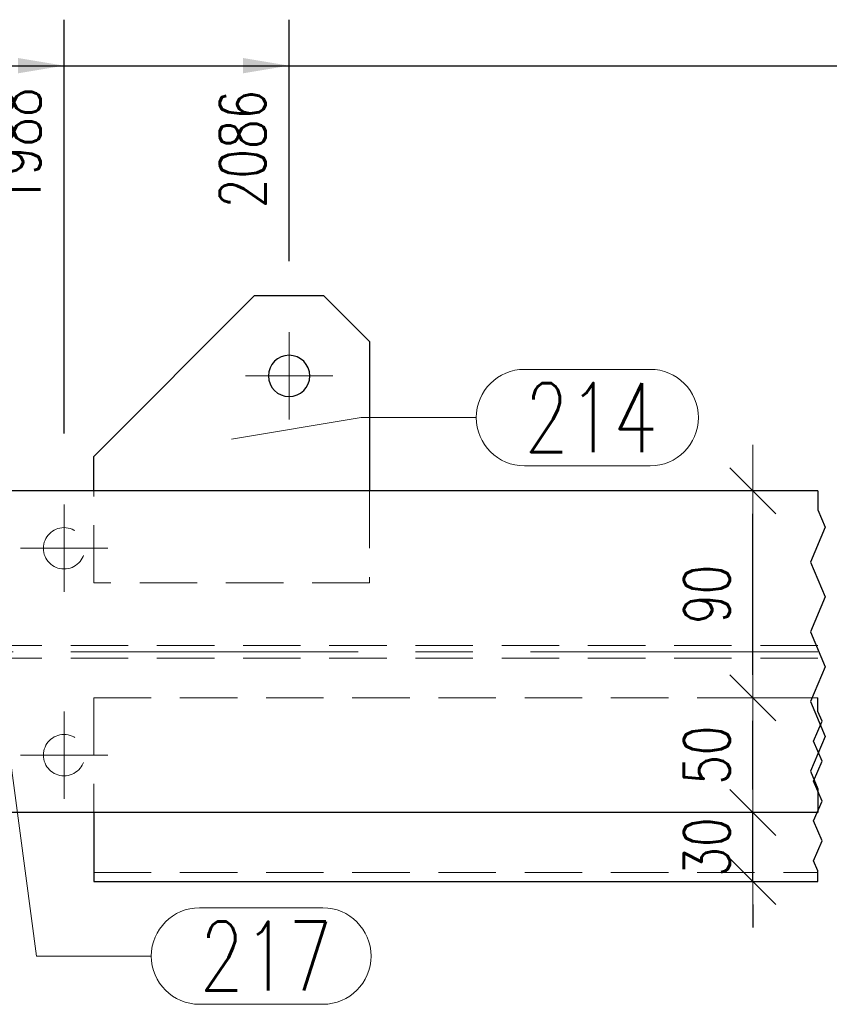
# Model space of a CAD drawing. Header units: millimetres. Extents: x -144 to 709, y 12312 to 12982.
# Tile 18 of 57: x 37 to 73, y 12557 to 12600. Entities that reach past the tile are written whole.
import ezdxf

# ---------------------------------------------------------------- set-up
doc = ezdxf.new("R2010")
doc.units = ezdxf.units.MM
doc.header["$LTSCALE"] = 10
doc.linetypes.add('HIDDEN', pattern=[0.375, 0.25, -0.125])
doc.linetypes.add('MITTE', pattern=[2, 1.25, -0.25, 0.25, -0.25])
doc.layers.get('Defpoints').update_dxf_attribs({"color": 1})
for name, color, linetype, lineweight in [('PS_Bolt', 4, 'Continuous', 13), ('PS_DIM', 4, 'Continuous', 13), ('PS_Hidden', 2, 'HIDDEN', 9), ('PS_Mid', 5, 'MITTE', 15), ('PS_Pos', 1, 'Continuous', 15), ('PS_Shape', 161, 'Continuous', 30), ('PS_SOLID', 7, 'Continuous', 30)]:
    doc.layers.add(name, color=color, linetype=linetype, lineweight=lineweight)
doc.styles.add('simplex', font='simplex.shx', dxfattribs={"width": 0.75})
doc.dimstyles.new('1_10_GŁ_DS1-LS10', dxfattribs={"dimtxt": 2, "dimasz": 2, "dimexe": 2, "dimexo": 5, "dimgap": 1, "dimtad": 1, "dimjust": 4, "dimdec": 0, "dimlfac": 10, "dimtxsty": 'simplex', "dimblk1": 'NONE', "dimsah": 1, "dimcen": 2, "dimclrd": 256, "dimclre": 256, "dimclrt": 3, "dimadec": 1, "dimazin": 0, "dimtfac": 1, "dimtdec": 0, "dimtmove": 2, "dimatfit": 3, "dimfxl": 1, "dimarcsym": 0})
doc.dimstyles.new('1_10_PRZ', dxfattribs={"dimtxt": 2, "dimasz": 1, "dimexe": 2, "dimexo": 5, "dimgap": 1, "dimtad": 1, "dimdec": 0, "dimlfac": 10, "dimtxsty": 'simplex', "dimblk": 'dimznak', "dimcen": 2, "dimse1": 1, "dimse2": 1, "dimclrt": 3, "dimadec": 1, "dimazin": 0, "dimtfac": 1, "dimtdec": 0, "dimtix": 1, "dimtmove": 2, "dimatfit": 3, "dimldrblk": 'dim-grot', "dimfxl": 1, "dimarcsym": 0})

# ---------------------------------------------------------------- blocks, each defined once
blk = doc.blocks.new('*D135')
at = {"layer": 'Defpoints', "color": 0, "transparency": 16777216}
for p in [(39.271, 12597.537), (39.271, 12576.537), (-62.639, 12565.037)]:
    blk.add_point(p, dxfattribs=at)
at = {"layer": 'PS_DIM', "lineweight": -2, "transparency": 16777216}
for p, q in [((-62.639, 12570.037), (-62.639, 12599.537)), ((39.271, 12581.537), (39.271, 12599.537)), ((-62.639, 12597.537), (37.271, 12597.537))]:
    blk.add_line(p, q, dxfattribs=at)
at = {"layer": 'PS_DIM', "transparency": 16777216}
blk.add_solid([(37.271, 12597.871), (37.271, 12597.204), (39.271, 12597.537)], dxfattribs=at)
at = {"layer": 'PS_DIM', "color": 3, "transparency": 16777216, "insert": (37.251, 12594.017), "char_height": 2, "attachment_point": 5, "rotation": 90, "style": 'simplex'}
blk.add_mtext('1988', dxfattribs=at)
blk = doc.blocks.new('_None')
blk = doc.blocks.new('*D136')
at = {"layer": 'Defpoints', "color": 0, "transparency": 16777216}
for p in [(49.059, 12597.537), (49.059, 12584.037), (-62.639, 12565.037)]:
    blk.add_point(p, dxfattribs=at)
at = {"layer": 'PS_DIM', "lineweight": -2, "transparency": 16777216}
for p, q in [((-62.639, 12570.037), (-62.639, 12599.537)), ((49.059, 12589.037), (49.059, 12599.537)), ((-62.639, 12597.537), (47.059, 12597.537))]:
    blk.add_line(p, q, dxfattribs=at)
at = {"layer": 'PS_DIM', "transparency": 16777216}
blk.add_solid([(47.059, 12597.871), (47.059, 12597.204), (49.059, 12597.537)], dxfattribs=at)
at = {"layer": 'PS_DIM', "color": 3, "transparency": 16777216, "insert": (47.039, 12593.91), "char_height": 2, "attachment_point": 5, "rotation": 90, "style": 'simplex'}
blk.add_mtext('2086', dxfattribs=at)
blk = doc.blocks.new('*D137')
at = {"layer": 'Defpoints', "color": 0, "transparency": 16777216}
for p in [(191.459, 12597.537), (191.459, 12576.537), (-62.639, 12565.037)]:
    blk.add_point(p, dxfattribs=at)
at = {"layer": 'PS_DIM', "lineweight": -2, "transparency": 16777216}
for p, q in [((-62.639, 12570.037), (-62.639, 12599.537)), ((191.459, 12581.537), (191.459, 12599.537)), ((-62.639, 12597.537), (189.459, 12597.537))]:
    blk.add_line(p, q, dxfattribs=at)
at = {"layer": 'PS_DIM', "transparency": 16777216}
blk.add_solid([(189.459, 12597.871), (189.459, 12597.204), (191.459, 12597.537)], dxfattribs=at)
at = {"layer": 'PS_DIM', "color": 3, "transparency": 16777216, "insert": (189.439, 12593.91), "char_height": 2, "attachment_point": 5, "rotation": 90, "style": 'simplex'}
blk.add_mtext('6926', dxfattribs=at)
blk = doc.blocks.new('*D138')
at = {"layer": 'Defpoints', "color": 0, "transparency": 16777216}
for p in [(200.459, 12597.537), (200.459, 12576.537), (-62.639, 12565.037)]:
    blk.add_point(p, dxfattribs=at)
at = {"layer": 'PS_DIM', "lineweight": -2, "transparency": 16777216}
for p, q in [((-62.639, 12570.037), (-62.639, 12599.537)), ((200.459, 12581.537), (200.459, 12599.537)), ((-62.639, 12597.537), (198.459, 12597.537))]:
    blk.add_line(p, q, dxfattribs=at)
at = {"layer": 'PS_DIM', "transparency": 16777216}
blk.add_solid([(198.459, 12597.871), (198.459, 12597.204), (200.459, 12597.537)], dxfattribs=at)
at = {"layer": 'PS_DIM', "color": 3, "transparency": 16777216, "insert": (198.439, 12594.053), "char_height": 2, "attachment_point": 5, "rotation": 90, "style": 'simplex'}
blk.add_mtext('7016', dxfattribs=at)
blk = doc.blocks.new('*D139')
at = {"layer": 'Defpoints', "color": 0, "transparency": 16777216}
for p in [(211.897, 12597.537), (211.897, 12584.037), (-62.639, 12565.037)]:
    blk.add_point(p, dxfattribs=at)
at = {"layer": 'PS_DIM', "lineweight": -2, "transparency": 16777216}
for p, q in [((-62.639, 12570.037), (-62.639, 12599.537)), ((211.897, 12589.037), (211.897, 12599.537)), ((-62.639, 12597.537), (209.897, 12597.537))]:
    blk.add_line(p, q, dxfattribs=at)
at = {"layer": 'PS_DIM', "transparency": 16777216}
blk.add_solid([(209.897, 12597.871), (209.897, 12597.204), (211.897, 12597.537)], dxfattribs=at)
at = {"layer": 'PS_DIM', "color": 3, "transparency": 16777216, "insert": (209.877, 12594.017), "char_height": 2, "attachment_point": 5, "rotation": 90, "style": 'simplex'}
blk.add_mtext('7130', dxfattribs=at)
blk = doc.blocks.new('*D140')
at = {"layer": 'Defpoints', "color": 0, "transparency": 16777216}
for p in [(231.897, 12597.537), (231.897, 12584.037), (-62.639, 12565.037)]:
    blk.add_point(p, dxfattribs=at)
at = {"layer": 'PS_DIM', "lineweight": -2, "transparency": 16777216}
for p, q in [((-62.639, 12570.037), (-62.639, 12599.537)), ((231.897, 12589.037), (231.897, 12599.537)), ((-62.639, 12597.537), (229.897, 12597.537))]:
    blk.add_line(p, q, dxfattribs=at)
at = {"layer": 'PS_DIM', "transparency": 16777216}
blk.add_solid([(229.897, 12597.871), (229.897, 12597.204), (231.897, 12597.537)], dxfattribs=at)
at = {"layer": 'PS_DIM', "color": 3, "transparency": 16777216, "insert": (229.877, 12593.875), "char_height": 2, "attachment_point": 5, "rotation": 90, "style": 'simplex'}
blk.add_mtext('7330', dxfattribs=at)
blk = doc.blocks.new('*D141')
at = {"layer": 'Defpoints', "color": 0, "transparency": 16777216}
for p in [(327.897, 12597.537), (327.897, 12584.037), (-62.639, 12565.037)]:
    blk.add_point(p, dxfattribs=at)
at = {"layer": 'PS_DIM', "lineweight": -2, "transparency": 16777216}
for p, q in [((-62.639, 12570.037), (-62.639, 12599.537)), ((327.897, 12589.037), (327.897, 12599.537)), ((-62.639, 12597.537), (325.897, 12597.537))]:
    blk.add_line(p, q, dxfattribs=at)
at = {"layer": 'PS_DIM', "transparency": 16777216}
blk.add_solid([(325.897, 12597.871), (325.897, 12597.204), (327.897, 12597.537)], dxfattribs=at)
at = {"layer": 'PS_DIM', "color": 3, "transparency": 16777216, "insert": (325.877, 12593.446), "char_height": 2, "attachment_point": 5, "rotation": 90, "style": 'simplex'}
blk.add_mtext('11730', dxfattribs=at)
blk = doc.blocks.new('*D142')
at = {"layer": 'Defpoints', "color": 0, "transparency": 16777216}
for p in [(348.298, 12597.537), (348.298, 12576.537), (-62.639, 12565.037)]:
    blk.add_point(p, dxfattribs=at)
at = {"layer": 'PS_DIM', "lineweight": -2, "transparency": 16777216}
for p, q in [((-62.639, 12570.037), (-62.639, 12599.537)), ((348.298, 12581.537), (348.298, 12599.537)), ((-62.639, 12597.537), (346.298, 12597.537))]:
    blk.add_line(p, q, dxfattribs=at)
at = {"layer": 'PS_DIM', "transparency": 16777216}
blk.add_solid([(346.298, 12597.871), (346.298, 12597.204), (348.298, 12597.537)], dxfattribs=at)
at = {"layer": 'PS_DIM', "color": 3, "transparency": 16777216, "insert": (346.278, 12593.446), "char_height": 2, "attachment_point": 5, "rotation": 90, "style": 'simplex'}
blk.add_mtext('11935', dxfattribs=at)
blk = doc.blocks.new('*D143')
at = {"layer": 'Defpoints', "color": 0, "transparency": 16777216}
for p in [(356.87, 12597.537), (356.87, 12579.037), (-62.639, 12565.037)]:
    blk.add_point(p, dxfattribs=at)
at = {"layer": 'PS_DIM', "lineweight": -2, "transparency": 16777216}
for p, q in [((-62.639, 12570.037), (-62.639, 12599.537)), ((356.87, 12584.037), (356.87, 12599.537)), ((-62.639, 12597.537), (354.87, 12597.537))]:
    blk.add_line(p, q, dxfattribs=at)
at = {"layer": 'PS_DIM', "transparency": 16777216}
blk.add_solid([(354.87, 12597.871), (354.87, 12597.204), (356.87, 12597.537)], dxfattribs=at)
at = {"layer": 'PS_DIM', "color": 3, "transparency": 16777216, "insert": (354.85, 12593.303), "char_height": 2, "attachment_point": 5, "rotation": 90, "style": 'simplex'}
blk.add_mtext('12020', dxfattribs=at)
blk = doc.blocks.new('dimznak')
at = {"color": 0}
for points in [[(0, 2), (0, -2)], [(-2, 0), (2, 0)]]:
    blk.add_lwpolyline(points, dxfattribs=at)
at = {"color": 2}
blk.add_lwpolyline([(1, 1), (-1, -1)], dxfattribs=at)
blk = doc.blocks.new('*D147')
at = {"layer": 'Defpoints', "color": 0, "transparency": 16777216}
for p in [(69.232, 12565.037), (69.232, 12565.037), (69.232, 12562.037)]:
    blk.add_point(p, dxfattribs=at)
at = {"layer": 'PS_DIM', "color": 0, "lineweight": -2, "transparency": 16777216}
for p, q in [((69.232, 12566.037), (69.232, 12567.037)), ((69.232, 12562.037), (69.232, 12565.037)), ((69.232, 12561.037), (69.232, 12560.037))]:
    blk.add_line(p, q, dxfattribs=at)
for p, rotation in [((69.232, 12565.037), 270), ((69.232, 12562.037), 90)]:
    blk.add_blockref('dimznak', p, dxfattribs=dict(at, rotation=rotation))
at = {"layer": 'PS_DIM', "color": 3, "transparency": 16777216, "insert": (67.232, 12563.537), "char_height": 2, "attachment_point": 5, "rotation": 90, "style": 'simplex'}
blk.add_mtext('30', dxfattribs=at)
blk = doc.blocks.new('dim-grot')
blk.add_hatch(color=256).paths.add_polyline_path([(0, 0), (-2, 0.5), (-2, -0.5)])
blk.add_lwpolyline([(0, 0), (-2, 0.5), (-2, -0.5), (0, 0)])
blk = doc.blocks.new('*D148')
at = {"layer": 'Defpoints', "color": 0, "transparency": 16777216}
for p in [(68.46, 12570.037), (69.232, 12570.037), (69.232, 12565.037)]:
    blk.add_point(p, dxfattribs=at)
at = {"layer": 'PS_DIM', "color": 0, "lineweight": -2, "transparency": 16777216}
blk.add_line((69.232, 12566.037), (69.232, 12569.037), dxfattribs=at)
for p, rotation in [((69.232, 12570.037), 90), ((69.232, 12565.037), 270)]:
    blk.add_blockref('dimznak', p, dxfattribs=dict(at, rotation=rotation))
at = {"layer": 'PS_DIM', "color": 3, "transparency": 16777216, "insert": (67.232, 12567.537), "char_height": 2, "attachment_point": 5, "rotation": 90, "style": 'simplex'}
blk.add_mtext('50', dxfattribs=at)
blk = doc.blocks.new('*D149')
at = {"layer": 'Defpoints', "color": 0, "transparency": 16777216}
for p in [(69.232, 12579.037), (69.457, 12579.037), (68.46, 12570.037)]:
    blk.add_point(p, dxfattribs=at)
at = {"layer": 'PS_DIM', "color": 0, "lineweight": -2, "transparency": 16777216}
blk.add_line((69.232, 12571.037), (69.232, 12578.037), dxfattribs=at)
for p, rotation in [((69.232, 12579.037), 90), ((69.232, 12570.037), 270)]:
    blk.add_blockref('dimznak', p, dxfattribs=dict(at, rotation=rotation))
at = {"layer": 'PS_DIM', "color": 3, "transparency": 16777216, "insert": (67.232, 12574.537), "char_height": 2, "attachment_point": 5, "rotation": 90, "style": 'simplex'}
blk.add_mtext('90', dxfattribs=at)
blk = doc.blocks.new('*X353')
at = {"color": 1}
for p, q in [((72.059, 12579.037), (72.059, 12578.214)), ((72.059, 12578.214), (72.379, 12577.455)), ((72.379, 12577.455), (71.738, 12575.938)), ((71.738, 12575.938), (72.379, 12574.421)), ((72.379, 12574.421), (71.738, 12572.904)), ((71.738, 12572.904), (72.379, 12571.387)), ((72.379, 12571.387), (71.738, 12569.87)), ((71.738, 12569.87), (72.379, 12568.353)), ((72.059, 12569.443), (72.059, 12570.037)), ((72.242, 12569.01), (72.059, 12569.443)), ((71.875, 12568.143), (72.242, 12569.01)), ((72.379, 12568.353), (71.738, 12566.836)), ((72.242, 12567.276), (71.875, 12568.143)), ((71.875, 12566.409), (72.242, 12567.276)), ((71.738, 12566.836), (72.059, 12566.078)), ((72.242, 12565.542), (71.875, 12566.409)), ((72.059, 12566.078), (72.059, 12565.037)), ((71.875, 12564.675), (72.242, 12565.542)), ((72.242, 12563.808), (71.875, 12564.675)), ((71.875, 12562.941), (72.242, 12563.808)), ((72.059, 12562.508), (71.875, 12562.941)), ((72.059, 12562.037), (72.059, 12562.508))]:
    blk.add_line(p, q, dxfattribs=at)
at = {"layer": 'PS_Hidden', "color": 2, "linetype": 'HIDDEN'}
for p, q in [((40.559, 12575.037), (40.559, 12579.037)), ((52.559, 12579.037), (52.559, 12575.037)), ((52.559, 12575.037), (40.559, 12575.037)), ((72.059, 12572.312), (0.41, 12572.312)), ((72.059, 12571.762), (0.41, 12571.762)), ((40.559, 12570.037), (40.559, 12565.037)), ((40.559, 12570.037), (72.059, 12570.037)), ((40.559, 12562.437), (72.059, 12562.437))]:
    blk.add_line(p, q, dxfattribs=at)
at = {"layer": 'PS_Hidden', "color": 2, "extrusion": (0, 0, -1)}
for centre in [(-39.271, 12576.537), (-39.271, 12567.537)]:
    blk.add_circle(centre, 0.9, dxfattribs=at)
at = {"layer": 'PS_Mid', "color": 5, "linetype": 'MITTE'}
for p, q in [((49.059, 12585.937), (49.059, 12582.137)), ((50.959, 12584.037), (47.159, 12584.037)), ((39.271, 12578.437), (39.271, 12574.637)), ((41.171, 12576.537), (37.371, 12576.537)), ((72.059, 12572.037), (0.41, 12572.037)), ((39.271, 12569.437), (39.271, 12565.637)), ((41.171, 12567.537), (37.371, 12567.537))]:
    blk.add_line(p, q, dxfattribs=at)
at = {"layer": 'PS_SOLID', "color": 7, "linetype": 'Continuous'}
for p, q in [((47.559, 12587.537), (40.559, 12580.537)), ((47.559, 12587.537), (50.559, 12587.537)), ((52.559, 12585.537), (50.559, 12587.537)), ((52.559, 12585.537), (52.559, 12579.037)), ((40.559, 12579.037), (40.559, 12580.537)), ((72.059, 12579.037), (0.41, 12579.037)), ((72.059, 12565.037), (0.41, 12565.037)), ((40.559, 12565.037), (40.559, 12562.037)), ((40.559, 12562.037), (72.059, 12562.037))]:
    blk.add_line(p, q, dxfattribs=at)
at = {"layer": 'PS_SOLID', "color": 7, "extrusion": (0, 0, -1)}
blk.add_circle((-49.059, 12584.037), 0.9, dxfattribs=at)
blk = doc.blocks.new('*X357')
at = {"color": 4, "linetype": 'Continuous'}
blk.add_line((39.271, 12567.537), (39.271, 12567.537), dxfattribs=at)
blk.add_line((39.271, 12567.537), (39.271, 12567.537), dxfattribs=at)
blk.add_line((39.271, 12567.537), (39.271, 12567.537), dxfattribs=at)
blk.add_line((39.271, 12567.537), (39.271, 12567.537), dxfattribs=at)
blk.add_line((39.271, 12567.537), (39.271, 12567.537), dxfattribs=at)
blk = doc.blocks.new('*X361')
at = {"color": 4, "linetype": 'Continuous'}
blk.add_line((39.271, 12576.537), (39.271, 12576.537), dxfattribs=at)
blk.add_line((39.271, 12576.537), (39.271, 12576.537), dxfattribs=at)
blk.add_line((39.271, 12576.537), (39.271, 12576.537), dxfattribs=at)
blk.add_line((39.271, 12576.537), (39.271, 12576.537), dxfattribs=at)
blk.add_line((39.271, 12576.537), (39.271, 12576.537), dxfattribs=at)
blk = doc.blocks.new('*X391')
at = {"color": 1}
for p, q in [((35.619, 12577.187), (38.066, 12558.796)), ((45.166, 12560.896), (50.523, 12560.896)), ((38.066, 12558.796), (43.066, 12558.796)), ((45.166, 12556.696), (50.523, 12556.696))]:
    blk.add_line(p, q, dxfattribs=at)
for centre, start, end in [((45.166, 12558.796), 90, 270), ((50.523, 12558.796), 270, 90)]:
    blk.add_arc(centre, 2.1, start, end, dxfattribs=at)
at = {"color": 2, "style": 'simplex', "width": 0.75}
blk.add_text('217', height=3, dxfattribs=at).set_placement((45.166, 12557.296))
blk = doc.blocks.new('*X393')
at = {"color": 1}
for p, q in [((59.299, 12584.324), (64.764, 12584.324)), ((46.559, 12581.287), (52.199, 12582.224)), ((52.199, 12582.224), (57.199, 12582.224)), ((59.299, 12580.124), (64.764, 12580.124))]:
    blk.add_line(p, q, dxfattribs=at)
for centre, start, end in [((59.299, 12582.224), 90, 270), ((64.764, 12582.224), 270, 90)]:
    blk.add_arc(centre, 2.1, start, end, dxfattribs=at)
at = {"color": 2, "style": 'simplex', "width": 0.75}
blk.add_text('214', height=3, dxfattribs=at).set_placement((59.299, 12580.724))

msp = doc.modelspace()

# ---------------------------------------------------------------- block references
at = {"layer": 'PS_Bolt', "color": 4}
for name in ['*X361', '*X357']:
    msp.add_blockref(name, (0, 0), dxfattribs=at)
at = {"layer": 'PS_Pos'}
for name in ['*X393', '*X391']:
    msp.add_blockref(name, (0, 0), dxfattribs=at)
at = {"layer": 'PS_Shape', "color": 6}
msp.add_blockref('*X353', (0, 0), dxfattribs=at)

# ---------------------------------------------------------------- dimensions: what is measured, and where the dimension line sits
at = {"layer": 'PS_DIM'}
for base, p2, text, picture, middle in [((39.271, 12597.537), (39.271, 12576.537), '1988', '*D135', (37.251, 12594.017)), ((49.059, 12597.537), (49.059, 12584.037), '2086', '*D136', (47.039, 12593.91)), ((191.459, 12597.537), (191.459, 12576.537), '6926', '*D137', (189.439, 12593.91)), ((200.459, 12597.537), (200.459, 12576.537), '7016', '*D138', (198.439, 12594.053)), ((211.897, 12597.537), (211.897, 12584.037), '7130', '*D139', (209.877, 12594.017)), ((231.897, 12597.537), (231.897, 12584.037), '7330', '*D140', (229.877, 12593.875)), ((327.897, 12597.537), (327.897, 12584.037), '11730', '*D141', (325.877, 12593.446)), ((348.298, 12597.537), (348.298, 12576.537), '11935', '*D142', (346.278, 12593.446)), ((356.87, 12597.537), (356.87, 12579.037), '12020', '*D143', (354.85, 12593.303))]:
    dim = msp.add_linear_dim(base=base, p1=(-62.639, 12565.037), p2=p2, text=text, dimstyle='1_10_GŁ_DS1-LS10', dxfattribs=at)
    dim.commit()
    dim.dimension.update_dxf_attribs({"geometry": picture, "text_midpoint": middle, "dimtype": 128, "text_rotation": 90})
for base, p1, p2, picture, middle in [((69.232, 12579.037), (68.46, 12570.037), (69.457, 12579.037), '*D149', (67.232, 12574.537)), ((69.232, 12570.037), (69.232, 12565.037), (68.46, 12570.037), '*D148', (67.232, 12567.537)), ((69.232, 12565.037), (69.232, 12562.037), (69.232, 12565.037), '*D147', (67.232, 12563.537))]:
    dim = msp.add_linear_dim(base=base, p1=p1, p2=p2, angle=90, dimstyle='1_10_PRZ', dxfattribs=at)
    dim.commit()
    dim.dimension.update_dxf_attribs({"geometry": picture, "text_midpoint": middle})

doc.saveas('drawing.dxf')
